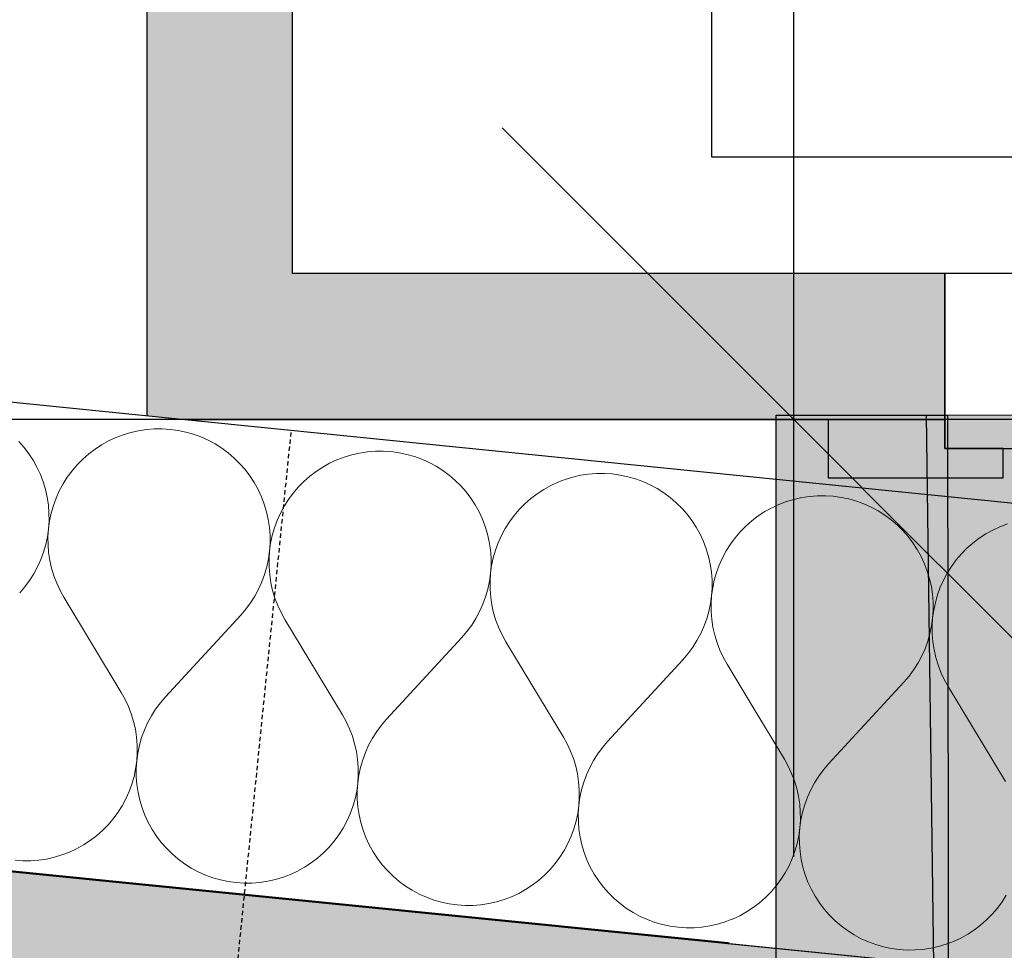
# Model space of a CAD drawing. Header units: millimetres. Extents: x -25972 to 4435, y -2839 to 20217.
# Tile 93 of 110: x -12886 to -12548, y 9233 to 9552. Entities that reach past the tile are written whole.
import ezdxf

# ---------------------------------------------------------------- set-up
doc = ezdxf.new("R2010")
doc.units = ezdxf.units.MM
doc.header["$MEASUREMENT"] = 0
doc.linetypes.add('Wipeout_Contour', pattern=[1000, 0, -1000])
doc.linetypes.add('Čárkovaná S', pattern=[2.5, 1.5, -1])
for name, color, linetype in [('7._POHLED ZÁPADNÍ_2_3D prvky fasada nove', 7, 'Continuous'), ('7._POHLED ZÁPADNÍ_2_Konstrukce - nosné', 7, 'Continuous'), ('7._POHLED ZÁPADNÍ_2_Nové_3D prvky fasada nove', 7, 'Continuous'), ('7._POHLED ZÁPADNÍ_2_Nové_Konstrukce - nosné', 7, 'Continuous'), ('7._POHLED ZÁPADNÍ_2_Nové_Kóty - SP', 7, 'Continuous'), ('7._POHLED ZÁPADNÍ_2_Nové_Situace - terén', 7, 'Continuous'), ('7._POHLED ZÁPADNÍ_2_Nové_Výplně – Řezové', 7, 'Continuous'), ('7._POHLED ZÁPADNÍ_2_Nové_VÝTAH VAR 1', 7, 'Continuous'), ('7._POHLED ZÁPADNÍ_2_Výplně – Řezové', 7, 'Continuous')]:
    doc.layers.add(name, color=color, linetype=linetype)

# ---------------------------------------------------------------- blocks, each defined once
blk = doc.blocks.new('*X39', base_point=(-26263.07, -5016.56))
at = {"layer": '7._POHLED ZÁPADNÍ_2_Nové_Výplně – Řezové', "color": 21, "linetype": 'Continuous', "lineweight": 20, "true_color": 0xffaaaa}
for p, q in [((-12842.56, 9411.2), (-12845.25, 9410.79)), ((-12839.85, 9411.41), (-12842.56, 9411.2)), ((-12837.13, 9411.43), (-12839.85, 9411.41)), ((-12834.41, 9411.25), (-12837.13, 9411.43)), ((-12831.72, 9410.88), (-12834.41, 9411.25)), ((-12829.05, 9410.32), (-12831.72, 9410.88)), ((-12853.05, 9408.45), (-12855.52, 9407.3)), ((-12850.51, 9409.41), (-12853.05, 9408.45)), ((-12847.9, 9410.2), (-12850.51, 9409.41)), ((-12845.25, 9410.79), (-12847.9, 9410.2)), ((-12826.44, 9409.57), (-12829.05, 9410.32)), ((-12823.88, 9408.64), (-12826.44, 9409.57)), ((-12821.4, 9407.52), (-12823.88, 9408.64)), ((-12819.01, 9406.24), (-12821.4, 9407.52)), ((-12884.53, 9405.09), (-12886.32, 9407.13)), ((-12882.88, 9402.92), (-12884.53, 9405.09)), ((-12860.17, 9404.49), (-12862.34, 9402.85)), ((-12857.9, 9405.98), (-12860.17, 9404.49)), ((-12855.52, 9407.3), (-12857.9, 9405.98)), ((-12816.71, 9404.78), (-12819.01, 9406.24)), ((-12814.52, 9403.16), (-12816.71, 9404.78)), ((-12881.4, 9400.64), (-12882.88, 9402.92)), ((-12864.39, 9401.05), (-12866.3, 9399.12)), ((-12862.34, 9402.85), (-12864.39, 9401.05)), ((-12812.45, 9401.39), (-12814.52, 9403.16)), ((-12810.52, 9399.48), (-12812.45, 9401.39)), ((-12777.24, 9400.8), (-12779.71, 9399.65)), ((-12774.7, 9401.77), (-12777.24, 9400.8)), ((-12772.1, 9402.55), (-12774.7, 9401.77)), ((-12769.44, 9403.15), (-12772.1, 9402.55)), ((-12766.75, 9403.55), (-12769.44, 9403.15)), ((-12764.04, 9403.76), (-12766.75, 9403.55)), ((-12761.32, 9403.78), (-12764.04, 9403.76)), ((-12758.61, 9403.61), (-12761.32, 9403.78)), ((-12755.91, 9403.24), (-12758.61, 9403.61)), ((-12753.25, 9402.67), (-12755.91, 9403.24)), ((-12750.63, 9401.93), (-12753.25, 9402.67)), ((-12748.08, 9400.99), (-12750.63, 9401.93)), ((-12745.6, 9399.88), (-12748.08, 9400.99)), ((-12880.08, 9398.26), (-12881.4, 9400.64)), ((-12878.93, 9395.79), (-12880.08, 9398.26)), ((-12866.3, 9399.12), (-12868.06, 9397.05)), ((-12808.72, 9397.44), (-12810.52, 9399.48)), ((-12807.08, 9395.27), (-12808.72, 9397.44)), ((-12782.09, 9398.33), (-12784.37, 9396.85)), ((-12779.71, 9399.65), (-12782.09, 9398.33)), ((-12743.2, 9398.59), (-12745.6, 9399.88)), ((-12740.9, 9397.13), (-12743.2, 9398.59)), ((-12877.97, 9393.25), (-12878.93, 9395.79)), ((-12869.68, 9394.86), (-12871.13, 9392.56)), ((-12868.06, 9397.05), (-12869.68, 9394.86)), ((-12805.59, 9392.99), (-12807.08, 9395.27)), ((-12786.54, 9395.2), (-12788.58, 9393.4)), ((-12784.37, 9396.85), (-12786.54, 9395.2)), ((-12738.71, 9395.52), (-12740.9, 9397.13)), ((-12736.65, 9393.75), (-12738.71, 9395.52)), ((-12698.9, 9394.12), (-12701.44, 9393.15)), ((-12696.29, 9394.9), (-12698.9, 9394.12)), ((-12693.64, 9395.5), (-12696.29, 9394.9)), ((-12690.95, 9395.9), (-12693.64, 9395.5)), ((-12688.23, 9396.12), (-12690.95, 9395.9)), ((-12685.51, 9396.13), (-12688.23, 9396.12)), ((-12682.8, 9395.96), (-12685.51, 9396.13)), ((-12680.1, 9395.59), (-12682.8, 9395.96)), ((-12677.44, 9395.03), (-12680.1, 9395.59)), ((-12674.83, 9394.28), (-12677.44, 9395.03)), ((-12672.27, 9393.34), (-12674.83, 9394.28)), ((-12877.19, 9390.64), (-12877.97, 9393.25)), ((-12876.59, 9387.99), (-12877.19, 9390.64)), ((-12871.13, 9392.56), (-12872.42, 9390.16)), ((-12804.27, 9390.61), (-12805.59, 9392.99)), ((-12803.13, 9388.14), (-12804.27, 9390.61)), ((-12790.49, 9391.47), (-12792.26, 9389.4)), ((-12788.58, 9393.4), (-12790.49, 9391.47)), ((-12734.71, 9391.84), (-12736.65, 9393.75)), ((-12732.92, 9389.79), (-12734.71, 9391.84)), ((-12706.29, 9390.68), (-12708.56, 9389.2)), ((-12703.91, 9392), (-12706.29, 9390.68)), ((-12701.44, 9393.15), (-12703.91, 9392)), ((-12669.79, 9392.23), (-12672.27, 9393.34)), ((-12667.39, 9390.94), (-12669.79, 9392.23)), ((-12665.1, 9389.48), (-12667.39, 9390.94)), ((-12876.19, 9385.3), (-12876.59, 9387.99)), ((-12873.53, 9387.68), (-12874.47, 9385.12)), ((-12872.42, 9390.16), (-12873.53, 9387.68)), ((-12802.16, 9385.6), (-12803.13, 9388.14)), ((-12793.87, 9387.21), (-12795.33, 9384.91)), ((-12792.26, 9389.4), (-12793.87, 9387.21)), ((-12731.27, 9387.62), (-12732.92, 9389.79)), ((-12729.79, 9385.34), (-12731.27, 9387.62)), ((-12710.73, 9387.55), (-12712.77, 9385.76)), ((-12708.56, 9389.2), (-12710.73, 9387.55)), ((-12662.91, 9387.87), (-12665.1, 9389.48)), ((-12660.84, 9386.1), (-12662.91, 9387.87)), ((-12875.98, 9382.59), (-12876.19, 9385.3)), ((-12874.47, 9385.12), (-12875.21, 9382.51)), ((-12801.38, 9382.99), (-12802.16, 9385.6)), ((-12795.33, 9384.91), (-12796.61, 9382.51)), ((-12728.47, 9382.96), (-12729.79, 9385.34)), ((-12714.68, 9383.82), (-12716.45, 9381.75)), ((-12712.77, 9385.76), (-12714.68, 9383.82)), ((-12658.9, 9384.19), (-12660.84, 9386.1)), ((-12657.11, 9382.14), (-12658.9, 9384.19)), ((-12628.1, 9384.36), (-12630.48, 9383.04)), ((-12627.51, 9384.63), (-12628.1, 9384.36)), ((-12875.96, 9379.86), (-12875.98, 9382.59)), ((-12875.21, 9382.51), (-12875.77, 9379.85)), ((-12800.79, 9380.34), (-12801.38, 9382.99)), ((-12796.61, 9382.51), (-12797.73, 9380.03)), ((-12727.32, 9380.5), (-12728.47, 9382.96)), ((-12726.36, 9377.95), (-12727.32, 9380.5)), ((-12716.45, 9381.75), (-12718.07, 9379.56)), ((-12655.47, 9379.97), (-12657.11, 9382.14)), ((-12632.76, 9381.55), (-12634.92, 9379.9)), ((-12630.48, 9383.04), (-12632.76, 9381.55)), ((-12876.51, 9374.45), (-12876.14, 9377.15)), ((-12876.14, 9377.15), (-12876.31, 9374.44)), ((-12876.14, 9377.15), (-12875.96, 9379.86)), ((-12875.77, 9379.85), (-12876.14, 9377.15)), ((-12800.38, 9377.65), (-12800.79, 9380.34)), ((-12800.17, 9374.94), (-12800.38, 9377.65)), ((-12798.66, 9377.48), (-12799.41, 9374.86)), ((-12797.73, 9380.03), (-12798.66, 9377.48)), ((-12725.57, 9375.35), (-12726.36, 9377.95)), ((-12719.52, 9377.26), (-12720.81, 9374.87)), ((-12718.07, 9379.56), (-12719.52, 9377.26)), ((-12653.98, 9377.7), (-12655.47, 9379.97)), ((-12652.66, 9375.32), (-12653.98, 9377.7)), ((-12636.97, 9378.11), (-12638.88, 9376.17)), ((-12634.92, 9379.9), (-12636.97, 9378.11)), ((-12877.07, 9371.79), (-12876.51, 9374.45)), ((-12876.31, 9374.44), (-12876.29, 9371.71)), ((-12800.16, 9372.22), (-12800.17, 9374.94)), ((-12799.41, 9374.86), (-12799.97, 9372.2)), ((-12724.98, 9372.69), (-12725.57, 9375.35)), ((-12720.81, 9374.87), (-12721.92, 9372.38)), ((-12651.52, 9372.85), (-12652.66, 9375.32)), ((-12640.65, 9374.1), (-12642.26, 9371.91)), ((-12638.88, 9376.17), (-12640.65, 9374.1)), ((-12877.83, 9369.18), (-12877.07, 9371.79)), ((-12876.29, 9371.71), (-12876.08, 9369)), ((-12800.33, 9369.5), (-12800.16, 9372.22)), ((-12799.97, 9372.2), (-12800.33, 9369.5)), ((-12724.58, 9370), (-12724.98, 9372.69)), ((-12721.92, 9372.38), (-12722.85, 9369.83)), ((-12650.55, 9370.3), (-12651.52, 9372.85)), ((-12649.77, 9367.7), (-12650.55, 9370.3)), ((-12642.26, 9371.91), (-12643.72, 9369.61)), ((-12878.76, 9366.62), (-12877.83, 9369.18)), ((-12876.08, 9369), (-12875.67, 9366.31)), ((-12800.71, 9366.81), (-12800.33, 9369.5)), ((-12800.33, 9369.5), (-12800.51, 9366.79)), ((-12724.37, 9367.29), (-12724.58, 9370)), ((-12724.35, 9364.57), (-12724.37, 9367.29)), ((-12723.6, 9367.21), (-12724.16, 9364.55)), ((-12722.85, 9369.83), (-12723.6, 9367.21)), ((-12649.17, 9365.04), (-12649.77, 9367.7)), ((-12645, 9367.22), (-12646.12, 9364.74)), ((-12643.72, 9369.61), (-12645, 9367.22)), ((-12881.17, 9361.75), (-12879.88, 9364.14)), ((-12879.88, 9364.14), (-12878.76, 9366.62)), ((-12875.67, 9366.31), (-12875.08, 9363.66)), ((-12875.08, 9363.66), (-12874.29, 9361.05)), ((-12802.02, 9361.53), (-12801.27, 9364.15)), ((-12801.27, 9364.15), (-12800.71, 9366.81)), ((-12800.51, 9366.79), (-12800.49, 9364.07)), ((-12800.49, 9364.07), (-12800.28, 9361.35)), ((-12724.53, 9361.85), (-12724.35, 9364.57)), ((-12724.16, 9364.55), (-12724.53, 9361.85)), ((-12648.77, 9362.35), (-12649.17, 9365.04)), ((-12646.12, 9364.74), (-12647.05, 9362.18)), ((-12882.62, 9359.45), (-12881.17, 9361.75)), ((-12874.29, 9361.05), (-12873.32, 9358.51)), ((-12802.96, 9358.98), (-12802.02, 9361.53)), ((-12800.28, 9361.35), (-12799.87, 9358.66)), ((-12724.9, 9359.16), (-12724.53, 9361.85)), ((-12724.53, 9361.85), (-12724.7, 9359.14)), ((-12648.56, 9359.64), (-12648.77, 9362.35)), ((-12647.05, 9362.18), (-12647.8, 9359.56)), ((-12886.01, 9355.2), (-12884.24, 9357.26)), ((-12884.24, 9357.26), (-12882.62, 9359.45)), ((-12873.32, 9358.51), (-12872.17, 9356.05)), ((-12804.07, 9356.49), (-12802.96, 9358.98)), ((-12799.87, 9358.66), (-12799.27, 9356.01)), ((-12725.46, 9356.5), (-12724.9, 9359.16)), ((-12724.7, 9359.14), (-12724.68, 9356.42)), ((-12648.72, 9354.21), (-12648.55, 9356.92)), ((-12648.36, 9356.9), (-12648.72, 9354.21)), ((-12648.55, 9356.92), (-12648.56, 9359.64)), ((-12647.8, 9359.56), (-12648.36, 9356.9)), ((-12872.17, 9356.05), (-12870.85, 9353.67)), ((-12851.17, 9321.05), (-12870.85, 9353.67)), ((-12806.82, 9351.8), (-12805.36, 9354.1)), ((-12805.36, 9354.1), (-12804.07, 9356.49)), ((-12799.27, 9356.01), (-12798.49, 9353.41)), ((-12798.49, 9353.41), (-12797.52, 9350.86)), ((-12727.15, 9351.33), (-12726.21, 9353.88)), ((-12726.21, 9353.88), (-12725.46, 9356.5)), ((-12724.68, 9356.42), (-12724.47, 9353.71)), ((-12724.47, 9353.71), (-12724.06, 9351.02)), ((-12649.09, 9351.51), (-12648.72, 9354.21)), ((-12648.72, 9354.21), (-12648.9, 9351.49)), ((-12808.44, 9349.62), (-12806.82, 9351.8)), ((-12797.52, 9350.86), (-12796.37, 9348.4)), ((-12728.27, 9348.85), (-12727.15, 9351.33)), ((-12724.06, 9351.02), (-12723.47, 9348.36)), ((-12649.66, 9348.85), (-12649.09, 9351.51)), ((-12648.9, 9351.49), (-12648.88, 9348.77)), ((-12836.01, 9319.52), (-12810.21, 9347.55)), ((-12810.21, 9347.55), (-12808.44, 9349.62)), ((-12796.37, 9348.4), (-12795.05, 9346.02)), ((-12729.56, 9346.45), (-12728.27, 9348.85)), ((-12723.47, 9348.36), (-12722.68, 9345.76)), ((-12650.41, 9346.23), (-12649.66, 9348.85)), ((-12648.88, 9348.77), (-12648.66, 9346.06)), ((-12775.36, 9313.4), (-12795.05, 9346.02)), ((-12732.63, 9341.97), (-12731.01, 9344.15)), ((-12731.01, 9344.15), (-12729.56, 9346.45)), ((-12722.68, 9345.76), (-12721.71, 9343.22)), ((-12652.46, 9341.2), (-12651.34, 9343.68)), ((-12651.34, 9343.68), (-12650.41, 9346.23)), ((-12648.66, 9346.06), (-12648.26, 9343.37)), ((-12648.26, 9343.37), (-12647.66, 9340.71)), ((-12760.2, 9311.87), (-12734.4, 9339.9)), ((-12734.4, 9339.9), (-12732.63, 9341.97)), ((-12721.71, 9343.22), (-12720.56, 9340.75)), ((-12720.56, 9340.75), (-12719.24, 9338.37)), ((-12653.75, 9338.8), (-12652.46, 9341.2)), ((-12647.66, 9340.71), (-12646.87, 9338.11)), ((-12699.56, 9305.76), (-12719.24, 9338.37)), ((-12655.21, 9336.51), (-12653.75, 9338.8)), ((-12646.87, 9338.11), (-12645.9, 9335.57)), ((-12658.6, 9332.25), (-12656.83, 9334.32)), ((-12656.83, 9334.32), (-12655.21, 9336.51)), ((-12645.9, 9335.57), (-12644.76, 9333.1)), ((-12684.4, 9304.23), (-12658.6, 9332.25)), ((-12644.76, 9333.1), (-12643.43, 9330.72)), ((-12634.45, 9315.84), (-12643.43, 9330.72)), ((-12849.85, 9318.67), (-12851.17, 9321.05)), ((-12848.7, 9316.21), (-12849.85, 9318.67)), ((-12837.78, 9317.46), (-12839.4, 9315.27)), ((-12836.01, 9319.52), (-12837.78, 9317.46)), ((-12847.73, 9313.67), (-12848.7, 9316.21)), ((-12846.94, 9311.06), (-12847.73, 9313.67)), ((-12840.85, 9312.97), (-12842.14, 9310.58)), ((-12839.4, 9315.27), (-12840.85, 9312.97)), ((-12774.04, 9311.03), (-12775.36, 9313.4)), ((-12846.35, 9308.41), (-12846.94, 9311.06)), ((-12842.14, 9310.58), (-12843.26, 9308.09)), ((-12772.89, 9308.56), (-12774.04, 9311.03)), ((-12761.97, 9309.81), (-12763.59, 9307.62)), ((-12760.2, 9311.87), (-12761.97, 9309.81)), ((-12845.94, 9305.72), (-12846.35, 9308.41)), ((-12843.26, 9308.09), (-12844.2, 9305.54)), ((-12771.92, 9306.02), (-12772.89, 9308.56)), ((-12763.59, 9307.62), (-12765.05, 9305.32)), ((-12845.73, 9303), (-12845.94, 9305.72)), ((-12845.71, 9300.28), (-12845.73, 9303)), ((-12844.95, 9302.93), (-12845.51, 9300.26)), ((-12844.2, 9305.54), (-12844.95, 9302.93)), ((-12771.14, 9303.41), (-12771.92, 9306.02)), ((-12770.54, 9300.76), (-12771.14, 9303.41)), ((-12766.34, 9302.93), (-12767.45, 9300.45)), ((-12765.05, 9305.32), (-12766.34, 9302.93)), ((-12698.24, 9303.38), (-12699.56, 9305.76)), ((-12697.09, 9300.91), (-12698.24, 9303.38)), ((-12684.4, 9304.23), (-12686.17, 9302.16)), ((-12845.88, 9297.57), (-12845.71, 9300.28)), ((-12845.51, 9300.26), (-12845.88, 9297.57)), ((-12770.13, 9298.07), (-12770.54, 9300.76)), ((-12767.45, 9300.45), (-12768.39, 9297.89)), ((-12696.12, 9298.37), (-12697.09, 9300.91)), ((-12687.78, 9299.97), (-12689.24, 9297.68)), ((-12686.17, 9302.16), (-12687.78, 9299.97)), ((-12846.25, 9294.87), (-12845.88, 9297.57)), ((-12845.88, 9297.57), (-12846.06, 9294.85)), ((-12769.92, 9295.36), (-12770.13, 9298.07)), ((-12768.39, 9297.89), (-12769.14, 9295.28)), ((-12695.33, 9295.76), (-12696.12, 9298.37)), ((-12689.24, 9297.68), (-12690.53, 9295.28)), ((-12846.81, 9292.21), (-12846.25, 9294.87)), ((-12846.06, 9294.85), (-12846.04, 9292.13)), ((-12770.07, 9289.92), (-12769.9, 9292.64)), ((-12769.9, 9292.64), (-12769.92, 9295.36)), ((-12769.14, 9295.28), (-12769.7, 9292.62)), ((-12694.73, 9293.11), (-12695.33, 9295.76)), ((-12694.33, 9290.42), (-12694.73, 9293.11)), ((-12691.65, 9292.8), (-12692.58, 9290.24)), ((-12690.53, 9295.28), (-12691.65, 9292.8)), ((-12848.49, 9287.04), (-12847.56, 9289.6)), ((-12847.56, 9289.6), (-12846.81, 9292.21)), ((-12846.04, 9292.13), (-12845.83, 9289.42)), ((-12845.83, 9289.42), (-12845.43, 9286.73)), ((-12770.44, 9287.23), (-12770.07, 9289.92)), ((-12770.07, 9289.92), (-12770.25, 9287.21)), ((-12769.7, 9292.62), (-12770.07, 9289.92)), ((-12694.11, 9287.71), (-12694.33, 9290.42)), ((-12692.58, 9290.24), (-12693.34, 9287.63)), ((-12849.6, 9284.56), (-12848.49, 9287.04)), ((-12845.43, 9286.73), (-12844.83, 9284.08)), ((-12771, 9284.56), (-12770.44, 9287.23)), ((-12770.25, 9287.21), (-12770.24, 9284.49)), ((-12694.09, 9284.99), (-12694.11, 9287.71)), ((-12693.34, 9287.63), (-12693.9, 9284.97)), ((-12850.89, 9282.16), (-12849.6, 9284.56)), ((-12844.83, 9284.08), (-12844.05, 9281.47)), ((-12771.75, 9281.95), (-12771, 9284.56)), ((-12770.24, 9284.49), (-12770.03, 9281.77)), ((-12694.27, 9282.27), (-12694.09, 9284.99)), ((-12693.9, 9284.97), (-12694.27, 9282.27)), ((-12853.96, 9277.67), (-12852.34, 9279.86)), ((-12852.34, 9279.86), (-12850.89, 9282.16)), ((-12844.05, 9281.47), (-12843.09, 9278.93)), ((-12773.79, 9276.91), (-12772.68, 9279.39)), ((-12772.68, 9279.39), (-12771.75, 9281.95)), ((-12770.03, 9281.77), (-12769.62, 9279.08)), ((-12695.2, 9276.92), (-12694.64, 9279.58)), ((-12694.64, 9279.58), (-12694.27, 9282.27)), ((-12694.27, 9282.27), (-12694.45, 9279.56)), ((-12694.45, 9279.56), (-12694.43, 9276.84)), ((-12855.72, 9275.6), (-12853.96, 9277.67)), ((-12843.09, 9278.93), (-12841.94, 9276.46)), ((-12841.94, 9276.46), (-12840.62, 9274.08)), ((-12775.08, 9274.51), (-12773.79, 9276.91)), ((-12769.62, 9279.08), (-12769.03, 9276.43)), ((-12769.03, 9276.43), (-12768.25, 9273.82)), ((-12695.94, 9274.3), (-12695.2, 9276.92)), ((-12694.43, 9276.84), (-12694.22, 9274.13)), ((-12859.68, 9271.87), (-12857.64, 9273.67)), ((-12857.64, 9273.67), (-12855.72, 9275.6)), ((-12840.62, 9274.08), (-12839.14, 9271.8)), ((-12776.54, 9272.21), (-12775.08, 9274.51)), ((-12768.25, 9273.82), (-12767.28, 9271.28)), ((-12696.88, 9271.74), (-12695.94, 9274.3)), ((-12694.22, 9274.13), (-12693.82, 9271.44)), ((-12864.12, 9268.74), (-12861.85, 9270.23)), ((-12861.85, 9270.23), (-12859.68, 9271.87)), ((-12839.14, 9271.8), (-12837.49, 9269.63)), ((-12837.49, 9269.63), (-12835.7, 9267.59)), ((-12779.92, 9267.96), (-12778.15, 9270.02)), ((-12778.15, 9270.02), (-12776.54, 9272.21)), ((-12767.28, 9271.28), (-12766.13, 9268.81)), ((-12699.28, 9266.86), (-12697.99, 9269.26)), ((-12697.99, 9269.26), (-12696.88, 9271.74)), ((-12693.82, 9271.44), (-12693.22, 9268.78)), ((-12871.51, 9265.3), (-12868.97, 9266.27)), ((-12868.97, 9266.27), (-12866.5, 9267.42)), ((-12866.5, 9267.42), (-12864.12, 9268.74)), ((-12835.7, 9267.59), (-12833.76, 9265.68)), ((-12833.76, 9265.68), (-12831.7, 9263.91)), ((-12783.87, 9264.22), (-12781.83, 9266.02)), ((-12781.83, 9266.02), (-12779.92, 9267.96)), ((-12766.13, 9268.81), (-12764.82, 9266.43)), ((-12764.82, 9266.43), (-12763.33, 9264.15)), ((-12700.73, 9264.57), (-12699.28, 9266.86)), ((-12693.22, 9268.78), (-12692.44, 9266.17)), ((-12692.44, 9266.17), (-12691.47, 9263.63)), ((-12887.61, 9263.47), (-12884.89, 9263.29)), ((-12884.89, 9263.29), (-12882.17, 9263.31)), ((-12882.17, 9263.31), (-12879.46, 9263.52)), ((-12879.46, 9263.52), (-12876.77, 9263.92)), ((-12876.77, 9263.92), (-12874.12, 9264.52)), ((-12874.12, 9264.52), (-12871.51, 9265.3)), ((-12831.7, 9263.91), (-12829.51, 9262.29)), ((-12829.51, 9262.29), (-12827.21, 9260.83)), ((-12788.32, 9261.09), (-12786.04, 9262.58)), ((-12786.04, 9262.58), (-12783.87, 9264.22)), ((-12763.33, 9264.15), (-12761.69, 9261.98)), ((-12704.11, 9260.31), (-12702.35, 9262.38)), ((-12702.35, 9262.38), (-12700.73, 9264.57)), ((-12691.47, 9263.63), (-12690.33, 9261.16)), ((-12827.21, 9260.83), (-12824.81, 9259.55)), ((-12824.81, 9259.55), (-12822.33, 9258.43)), ((-12793.16, 9258.62), (-12790.7, 9259.77)), ((-12790.7, 9259.77), (-12788.32, 9261.09)), ((-12761.69, 9261.98), (-12759.89, 9259.94)), ((-12759.89, 9259.94), (-12757.96, 9258.03)), ((-12706.02, 9258.37), (-12704.11, 9260.31)), ((-12690.33, 9261.16), (-12689.01, 9258.78)), ((-12822.33, 9258.43), (-12819.78, 9257.5)), ((-12819.78, 9257.5), (-12817.16, 9256.75)), ((-12817.16, 9256.75), (-12814.5, 9256.19)), ((-12814.5, 9256.19), (-12811.8, 9255.82)), ((-12811.8, 9255.82), (-12809.09, 9255.64)), ((-12809.09, 9255.64), (-12806.37, 9255.66)), ((-12806.37, 9255.66), (-12803.66, 9255.87)), ((-12803.66, 9255.87), (-12800.97, 9256.28)), ((-12800.97, 9256.28), (-12798.31, 9256.87)), ((-12798.31, 9256.87), (-12795.71, 9257.66)), ((-12795.71, 9257.66), (-12793.16, 9258.62)), ((-12757.96, 9258.03), (-12755.89, 9256.26)), ((-12755.89, 9256.26), (-12753.7, 9254.64)), ((-12710.23, 9254.93), (-12708.07, 9256.58)), ((-12708.07, 9256.58), (-12706.02, 9258.37)), ((-12689.01, 9258.78), (-12687.53, 9256.5)), ((-12687.53, 9256.5), (-12685.88, 9254.34)), ((-12753.7, 9254.64), (-12751.4, 9253.19)), ((-12751.4, 9253.19), (-12749.01, 9251.9)), ((-12717.36, 9250.98), (-12714.89, 9252.12)), ((-12714.89, 9252.12), (-12712.51, 9253.44)), ((-12712.51, 9253.44), (-12710.23, 9254.93)), ((-12685.88, 9254.34), (-12684.09, 9252.29)), ((-12684.09, 9252.29), (-12682.15, 9250.38)), ((-12749.01, 9251.9), (-12746.53, 9250.78)), ((-12746.53, 9250.78), (-12743.97, 9249.85)), ((-12743.97, 9249.85), (-12741.36, 9249.1)), ((-12741.36, 9249.1), (-12738.69, 9248.54)), ((-12725.16, 9248.63), (-12722.51, 9249.22)), ((-12722.51, 9249.22), (-12719.9, 9250.01)), ((-12719.9, 9250.01), (-12717.36, 9250.98)), ((-12682.15, 9250.38), (-12680.08, 9248.61)), ((-12738.69, 9248.54), (-12736, 9248.17)), ((-12736, 9248.17), (-12733.28, 9247.99)), ((-12733.28, 9247.99), (-12730.56, 9248.01)), ((-12730.56, 9248.01), (-12727.85, 9248.22)), ((-12727.85, 9248.22), (-12725.16, 9248.63)), ((-12680.08, 9248.61), (-12677.9, 9247)), ((-12677.9, 9247), (-12675.6, 9245.54)), ((-12675.6, 9245.54), (-12673.2, 9244.25)), ((-12673.2, 9244.25), (-12670.72, 9243.14)), ((-12670.72, 9243.14), (-12668.17, 9242.2)), ((-12668.17, 9242.2), (-12665.55, 9241.45)), ((-12646.7, 9241.58), (-12644.1, 9242.36)), ((-12644.1, 9242.36), (-12641.78, 9243.24)), ((-12665.55, 9241.45), (-12662.89, 9240.89)), ((-12662.89, 9240.89), (-12660.19, 9240.52)), ((-12660.19, 9240.52), (-12657.48, 9240.35)), ((-12657.48, 9240.35), (-12654.76, 9240.36)), ((-12654.76, 9240.36), (-12652.05, 9240.58)), ((-12652.05, 9240.58), (-12649.35, 9240.98)), ((-12649.35, 9240.98), (-12646.7, 9241.58))]:
    blk.add_line(p, q, dxfattribs=at)
blk = doc.blocks.new('*X44', base_point=(-26263.07, -5016.56))
at = {"layer": '7._POHLED ZÁPADNÍ_2_Nové_Výplně – Řezové', "color": 21, "linetype": 'Continuous', "lineweight": 20, "true_color": 0xffaaaa}
for p, q in [((-12620.49, 9387.25), (-12623.09, 9386.47)), ((-12617.83, 9387.85), (-12620.49, 9387.25)), ((-12615.14, 9388.26), (-12617.83, 9387.85)), ((-12612.43, 9388.47), (-12615.14, 9388.26)), ((-12609.71, 9388.49), (-12612.43, 9388.47)), ((-12606.99, 9388.31), (-12609.71, 9388.49)), ((-12604.3, 9387.94), (-12606.99, 9388.31)), ((-12601.64, 9387.38), (-12604.3, 9387.94)), ((-12599.02, 9386.63), (-12601.64, 9387.38)), ((-12625.63, 9385.5), (-12627.51, 9384.63)), ((-12623.09, 9386.47), (-12625.63, 9385.5)), ((-12596.47, 9385.69), (-12599.02, 9386.63)), ((-12593.98, 9384.58), (-12596.47, 9385.69)), ((-12591.59, 9383.29), (-12593.98, 9384.58)), ((-12589.29, 9381.84), (-12591.59, 9383.29)), ((-12587.1, 9380.22), (-12589.29, 9381.84)), ((-12585.03, 9378.45), (-12587.1, 9380.22)), ((-12583.1, 9376.54), (-12585.03, 9378.45)), ((-12549.83, 9377.85), (-12552.29, 9376.71)), ((-12547.29, 9378.82), (-12549.83, 9377.85)), ((-12581.3, 9374.49), (-12583.1, 9376.54)), ((-12579.66, 9372.33), (-12581.3, 9374.49)), ((-12556.95, 9373.9), (-12559.12, 9372.26)), ((-12554.67, 9375.39), (-12556.95, 9373.9)), ((-12552.29, 9376.71), (-12554.67, 9375.39)), ((-12578.18, 9370.05), (-12579.66, 9372.33)), ((-12561.16, 9370.46), (-12563.07, 9368.52)), ((-12559.12, 9372.26), (-12561.16, 9370.46)), ((-12576.86, 9367.67), (-12578.18, 9370.05)), ((-12575.71, 9365.2), (-12576.86, 9367.67)), ((-12563.07, 9368.52), (-12564.84, 9366.46)), ((-12574.75, 9362.66), (-12575.71, 9365.2)), ((-12566.46, 9364.27), (-12567.91, 9361.97)), ((-12564.84, 9366.46), (-12566.46, 9364.27)), ((-12573.96, 9360.05), (-12574.75, 9362.66)), ((-12567.91, 9361.97), (-12569.2, 9359.57)), ((-12573.37, 9357.4), (-12573.96, 9360.05)), ((-12572.97, 9354.71), (-12573.37, 9357.4)), ((-12570.31, 9357.09), (-12571.24, 9354.53)), ((-12569.2, 9359.57), (-12570.31, 9357.09)), ((-12572.76, 9351.99), (-12572.97, 9354.71)), ((-12571.24, 9354.53), (-12571.99, 9351.92)), ((-12572.74, 9349.27), (-12572.76, 9351.99)), ((-12571.99, 9351.92), (-12572.55, 9349.25)), ((-12572.92, 9346.56), (-12572.74, 9349.27)), ((-12572.55, 9349.25), (-12572.92, 9346.56)), ((-12573.85, 9341.2), (-12573.29, 9343.86)), ((-12573.29, 9343.86), (-12572.92, 9346.56)), ((-12572.92, 9346.56), (-12573.09, 9343.84)), ((-12573.09, 9343.84), (-12573.07, 9341.12)), ((-12574.6, 9338.59), (-12573.85, 9341.2)), ((-12573.07, 9341.12), (-12572.86, 9338.41)), ((-12575.54, 9336.03), (-12574.6, 9338.59)), ((-12572.86, 9338.41), (-12572.45, 9335.72)), ((-12577.94, 9331.16), (-12576.65, 9333.55)), ((-12576.65, 9333.55), (-12575.54, 9336.03)), ((-12572.45, 9335.72), (-12571.85, 9333.07)), ((-12579.4, 9328.86), (-12577.94, 9331.16)), ((-12571.85, 9333.07), (-12571.07, 9330.46)), ((-12571.07, 9330.46), (-12570.1, 9327.92)), ((-12582.79, 9324.61), (-12581.02, 9326.67)), ((-12581.02, 9326.67), (-12579.4, 9328.86)), ((-12570.1, 9327.92), (-12568.95, 9325.45)), ((-12608.59, 9296.58), (-12582.79, 9324.61)), ((-12568.95, 9325.45), (-12567.63, 9323.08)), ((-12547.95, 9290.46), (-12567.63, 9323.08)), ((-12623.75, 9298.11), (-12634.45, 9315.84)), ((-12622.43, 9295.73), (-12623.75, 9298.11)), ((-12608.59, 9296.58), (-12610.36, 9294.51)), ((-12621.28, 9293.26), (-12622.43, 9295.73)), ((-12620.31, 9290.72), (-12621.28, 9293.26)), ((-12610.36, 9294.51), (-12611.98, 9292.32)), ((-12619.53, 9288.12), (-12620.31, 9290.72)), ((-12613.44, 9290.03), (-12614.73, 9287.63)), ((-12611.98, 9292.32), (-12613.44, 9290.03)), ((-12618.93, 9285.46), (-12619.53, 9288.12)), ((-12614.73, 9287.63), (-12615.84, 9285.15)), ((-12618.52, 9282.77), (-12618.93, 9285.46)), ((-12618.31, 9280.06), (-12618.52, 9282.77)), ((-12616.78, 9282.6), (-12617.53, 9279.98)), ((-12615.84, 9285.15), (-12616.78, 9282.6)), ((-12618.29, 9277.34), (-12618.31, 9280.06)), ((-12617.53, 9279.98), (-12618.09, 9277.32)), ((-12618.46, 9274.63), (-12618.29, 9277.34)), ((-12618.09, 9277.32), (-12618.46, 9274.63)), ((-12618.83, 9271.93), (-12618.46, 9274.63)), ((-12618.46, 9274.63), (-12618.64, 9271.91)), ((-12620.14, 9266.65), (-12619.39, 9269.27)), ((-12619.39, 9269.27), (-12618.83, 9271.93)), ((-12618.64, 9271.91), (-12618.63, 9269.19)), ((-12618.63, 9269.19), (-12618.41, 9266.48)), ((-12621.07, 9264.1), (-12620.14, 9266.65)), ((-12618.41, 9266.48), (-12618.01, 9263.79)), ((-12622.18, 9261.61), (-12621.07, 9264.1)), ((-12618.01, 9263.79), (-12617.42, 9261.13)), ((-12624.93, 9256.92), (-12623.47, 9259.22)), ((-12623.47, 9259.22), (-12622.18, 9261.61)), ((-12617.42, 9261.13), (-12616.63, 9258.53)), ((-12626.54, 9254.73), (-12624.93, 9256.92)), ((-12616.63, 9258.53), (-12615.67, 9255.98)), ((-12615.67, 9255.98), (-12614.52, 9253.52)), ((-12630.22, 9250.72), (-12628.31, 9252.66)), ((-12628.31, 9252.66), (-12626.54, 9254.73)), ((-12614.52, 9253.52), (-12613.2, 9251.14)), ((-12634.43, 9247.28), (-12632.26, 9248.93)), ((-12632.26, 9248.93), (-12630.22, 9250.72)), ((-12613.2, 9251.14), (-12611.72, 9248.86)), ((-12611.72, 9248.86), (-12610.08, 9246.69)), ((-12550.73, 9247.08), (-12549.12, 9249.27)), ((-12549.12, 9249.27), (-12547.66, 9251.57)), ((-12639.09, 9244.48), (-12636.71, 9245.8)), ((-12636.71, 9245.8), (-12634.43, 9247.28)), ((-12610.08, 9246.69), (-12608.28, 9244.64)), ((-12552.5, 9245.01), (-12550.73, 9247.08)), ((-12641.78, 9243.24), (-12641.55, 9243.33)), ((-12641.55, 9243.33), (-12639.09, 9244.48)), ((-12608.28, 9244.64), (-12606.35, 9242.73)), ((-12606.35, 9242.73), (-12604.28, 9240.96)), ((-12556.46, 9241.28), (-12554.41, 9243.07)), ((-12554.41, 9243.07), (-12552.5, 9245.01)), ((-12604.28, 9240.96), (-12602.09, 9239.35)), ((-12602.09, 9239.35), (-12599.79, 9237.89)), ((-12560.9, 9238.15), (-12558.62, 9239.63)), ((-12558.62, 9239.63), (-12556.46, 9241.28)), ((-12599.79, 9237.89), (-12597.4, 9236.6)), ((-12597.4, 9236.6), (-12594.91, 9235.49)), ((-12594.91, 9235.49), (-12592.36, 9234.55)), ((-12568.29, 9234.71), (-12565.75, 9235.68)), ((-12565.75, 9235.68), (-12563.28, 9236.83)), ((-12563.28, 9236.83), (-12560.9, 9238.15)), ((-12592.36, 9234.55), (-12589.74, 9233.8)), ((-12589.74, 9233.8), (-12587.08, 9233.24)), ((-12587.08, 9233.24), (-12584.39, 9232.87)), ((-12584.39, 9232.87), (-12581.67, 9232.7)), ((-12581.67, 9232.7), (-12578.95, 9232.72)), ((-12578.95, 9232.72), (-12576.24, 9232.93)), ((-12576.24, 9232.93), (-12573.55, 9233.33)), ((-12573.55, 9233.33), (-12570.89, 9233.93)), ((-12570.89, 9233.93), (-12568.29, 9234.71))]:
    blk.add_line(p, q, dxfattribs=at)

msp = doc.modelspace()

# ---------------------------------------------------------------- hatches: boundary and pattern name
at = {"layer": '7._POHLED ZÁPADNÍ_2_Nové_Výplně – Řezové', "linetype": 'Continuous', "lineweight": 0, "true_color": 0x3f2a2a}
for points in [[(-12842.41, 9414.66), (-12792.41, 9464.66), (-12792.41, 11494.66), (-12842.41, 11544.66)], [(-12842.41, 9414.66), (-12568.74, 9414.66), (-12568.74, 9464.66), (-12792.41, 9464.66)]]:
    msp.add_hatch(color=19, dxfattribs=at).paths.add_polyline_path(points)

# ---------------------------------------------------------------- linework, layer by layer
at = {"layer": '7._POHLED ZÁPADNÍ_2_Konstrukce - nosné', "color": 7, "linetype": 'Continuous', "lineweight": 50, "flags": 128}
msp.add_lwpolyline([(-12594.12, 9230.1), (-12619.19, 9232.61)], dxfattribs=at)
at = {"layer": '7._POHLED ZÁPADNÍ_2_Nové_Kóty - SP', "color": 1, "linetype": 'Continuous', "lineweight": 25}
msp.add_line((-12620.57, 9414.66), (-12620.57, 11544.66), dxfattribs=at)
at = {"layer": '7._POHLED ZÁPADNÍ_2_Nové_VÝTAH VAR 1', "color": 1, "linetype": 'Continuous', "lineweight": 25}
for p, q in [((-12842.41, 11544.66), (-12842.41, 9414.66)), ((-12792.41, 9464.66), (-12792.41, 11494.66)), ((-12568.74, 9464.66), (-12792.41, 9464.66)), ((-12568.74, 9414.66), (-12568.74, 9464.66)), ((-12842.41, 9414.66), (-12568.74, 9414.66))]:
    msp.add_line(p, q, dxfattribs=at)
at = {"layer": '7._POHLED ZÁPADNÍ_2_Nové_VÝTAH VAR 1', "color": 1, "linetype": 'Continuous', "lineweight": 25, "flags": 128}
for points in [[(-12648.74, 9504.66), (-11488.74, 9504.66), (-11488.74, 11454.66), (-12648.74, 11454.66)], [(-12568.74, 9464.66), (-12568.74, 9404.66), (-12388.74, 9404.66), (-12388.74, 9464.66)], [(-12568.74, 9404.66), (-12568.74, 9414.66), (-12608.74, 9414.66), (-12608.74, 9394.66), (-12548.74, 9394.66), (-12548.74, 9404.66)]]:
    msp.add_lwpolyline(points, close=True, dxfattribs=at)

# ---------------------------------------------------------------- next in the draw order: wipeouts: each hides what was drawn before it
at = {"color": 254, "linetype": 'Wipeout_Contour', "lineweight": 0, "ltscale": 64177.557553}
msp.add_wipeout([(-13440, 9315.37), (-12642.62, 9234.92), (-12626.56, 9394.11), (-13423.94, 9474.56)], dxfattribs=at).dxf.layer = '7._POHLED ZÁPADNÍ_2_Nové_Výplně – Řezové'

# ---------------------------------------------------------------- next in the draw order: hatches: boundary and pattern name
at = {"layer": '7._POHLED ZÁPADNÍ_2_Výplně – Řezové', "linetype": 'Continuous', "lineweight": 13}
msp.add_hatch(color=254, dxfattribs=at).paths.add_polyline_path([(-13436.05, 9314.55), (-13485.96, 8817.05), (-12669.09, 8735.11), (-12619.19, 9232.61)])

# ---------------------------------------------------------------- next in the draw order: linework, layer by layer
at = {"layer": '7._POHLED ZÁPADNÍ_2_Konstrukce - nosné', "color": 7, "linetype": 'Continuous', "lineweight": 50, "flags": 128}
msp.add_lwpolyline([(-12619.19, 9232.61), (-13436.05, 9314.55)], dxfattribs=at)
at = {"layer": '7._POHLED ZÁPADNÍ_2_Nové_3D prvky fasada nove', "color": 1, "linetype": 'Čárkovaná S', "lineweight": 25}
msp.add_line((-12826.44, 9078.01), (-12792.92, 9410.23), dxfattribs=at)
at = {"layer": '7._POHLED ZÁPADNÍ_2_Nové_Konstrukce - nosné', "color": 1, "linetype": 'Continuous', "lineweight": 25, "flags": 128}
for points in [[(-12626.56, 9394.11), (-13423.94, 9474.56)], [(-13440, 9315.37), (-12642.62, 9234.92)]]:
    msp.add_lwpolyline(points, dxfattribs=at)
at = {"layer": '7._POHLED ZÁPADNÍ_2_Nové_Kóty - SP', "color": 1, "linetype": 'Continuous', "lineweight": 25}
for p, q in [((-12856.56, 9414.66), (-13344.06, 9414.66)), ((-12433.07, 9414.66), (-12920.57, 9414.66))]:
    msp.add_line(p, q, dxfattribs=at)

# ---------------------------------------------------------------- next in the draw order: block references
at = {"layer": '7._POHLED ZÁPADNÍ_2_3D prvky fasada nove', "color": 9, "linetype": 'Continuous', "lineweight": 13}
msp.add_blockref('*X39', (-26263.07, -5016.56), dxfattribs=at)

# ---------------------------------------------------------------- next in the draw order: wipeouts: each hides what was drawn before it
at = {"color": 254, "linetype": 'Wipeout_Contour', "lineweight": 0, "ltscale": 60244.559125}
msp.add_wipeout([(-12642.62, 9234.92), (-11148.39, 9084.17), (-11132.33, 9243.36), (-12626.56, 9394.11)], dxfattribs=at).dxf.layer = '7._POHLED ZÁPADNÍ_2_Nové_Výplně – Řezové'

# ---------------------------------------------------------------- next in the draw order: hatches: boundary and pattern name
at = {"layer": '7._POHLED ZÁPADNÍ_2_Nové_Výplně – Řezové', "linetype": 'Continuous', "lineweight": 0, "true_color": 0xffaaaa}
msp.add_hatch(color=21, dxfattribs=at).paths.add_polyline_path([(-12566.78, 8722.13), (-12567.84, 9416.14), (-12626.56, 9416.09), (-12626.56, 8728.13)])
at = {"layer": '7._POHLED ZÁPADNÍ_2_Nové_Výplně – Řezové', "linetype": 'Continuous', "lineweight": 0, "true_color": 0xfed4d4}
msp.add_hatch(color=254, dxfattribs=at).paths.add_polyline_path([(-11528.39, 9416.93), (-12575.04, 9416.13), (-12572.55, 9227.61), (-11528.39, 9123.2)])

# ---------------------------------------------------------------- next in the draw order: linework, layer by layer
at = {"layer": '7._POHLED ZÁPADNÍ_2_Nové_Konstrukce - nosné', "color": 1, "linetype": 'Continuous', "lineweight": 25, "flags": 128}
for points in [[(-11132.33, 9243.36), (-12626.56, 9394.11)], [(-12642.62, 9234.92), (-11148.39, 9084.17)]]:
    msp.add_lwpolyline(points, dxfattribs=at)
at = {"layer": '7._POHLED ZÁPADNÍ_2_Nové_Kóty - SP', "color": 1, "linetype": 'Continuous', "lineweight": 25}
for p, q in [((-12720.57, 9514.66), (-12520.57, 9314.66)), ((-12620.57, 9264.66), (-12620.57, 9414.66))]:
    msp.add_line(p, q, dxfattribs=at)
at = {"layer": '7._POHLED ZÁPADNÍ_2_Nové_Situace - terén', "color": 1, "linetype": 'Continuous', "lineweight": 25, "flags": 128}
for points in [[(-12566.78, 8722.13), (-12626.56, 8728.13), (-12626.56, 9416.09), (-12567.84, 9416.14)], [(-11528.39, 9416.93), (-11528.39, 9123.2), (-12572.55, 9227.61), (-12575.04, 9416.13)]]:
    msp.add_lwpolyline(points, close=True, dxfattribs=at)

# ---------------------------------------------------------------- next in the draw order: block references
at = {"layer": '7._POHLED ZÁPADNÍ_2_3D prvky fasada nove', "color": 9, "linetype": 'Continuous', "lineweight": 13}
msp.add_blockref('*X44', (-26263.07, -5016.56), dxfattribs=at)

doc.saveas('drawing.dxf')
